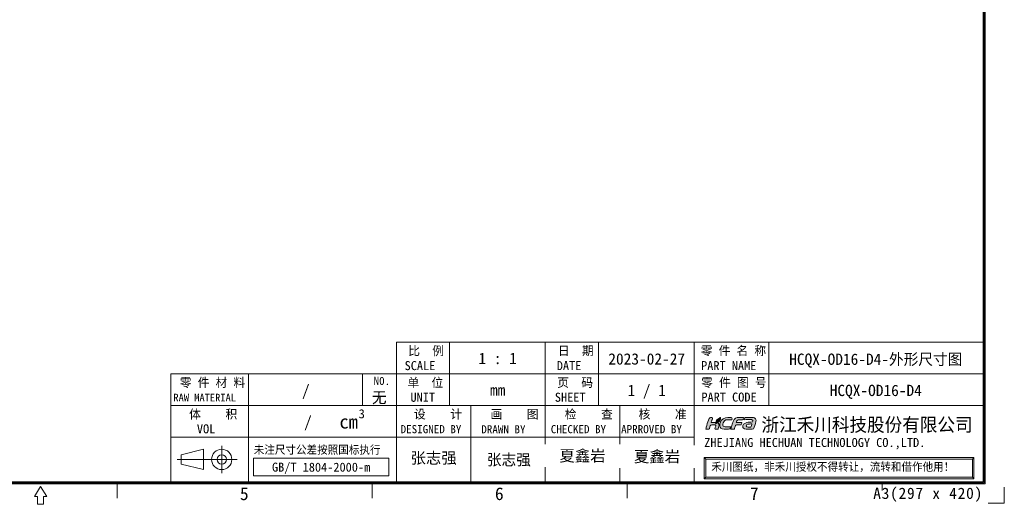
# Model space of a CAD drawing. Header units: millimetres. Extents: x 0 to 427, y 0 to 299.
# Tile 19 of 24: x 209 to 427, y 0 to 107. Entities that reach past the tile are written whole.
import ezdxf
from ezdxf.enums import TextEntityAlignment as Align

# ---------------------------------------------------------------- set-up
doc = ezdxf.new("R2010")
doc.units = ezdxf.units.MM
doc.header["$LTSCALE"] = 23.1
doc.header["$MEASUREMENT"] = 0
doc.layers.get('0').update_dxf_attribs({"lineweight": 18})
for name, color, linetype, lineweight in [('粗实线', 7, 'Continuous', 30), ('细实线层', 7, 'Continuous', 18), ('限高区域④', 3, 'Continuous', 18), ('限高区域⑤', 4, 'Continuous', 18)]:
    doc.layers.add(name, color=color, linetype=linetype, lineweight=lineweight)
doc.styles.add('鸿蒙CAD', font='txt')

# ---------------------------------------------------------------- blocks, each defined once
blk = doc.blocks.new('hcfa')
at = {"layer": '限高区域⑤'}
h = blk.add_hatch(color=164, dxfattribs=at)
edge = h.paths.add_edge_path(flags=0)
edge.add_spline(control_points=[(7.07, 2.36), (6.56, 2.36), (5.94, 2.45), (5.68, 1.95)], knot_values=[0, 0, 0, 0, 1.537659, 1.537659, 1.537659, 1.537659], weights=[1, 1, 1, 1], degree=3, periodic=0)
edge.add_spline(control_points=[(5.68, 1.95), (5.5, 1.6), (5.1, 0.37), (5.04, 0.05)], knot_values=[0, 0, 0, 0, 2.013709, 2.013709, 2.013709, 2.013709], weights=[1, 1, 1, 1], degree=3, periodic=0)
edge.add_line((5.04, 0.05), (5.05, 0))
edge.add_line((5.05, 0), (5.11, -0.03))
edge.add_line((5.11, -0.03), (5.37, -0.03))
edge.add_line((5.37, -0.03), (5.64, -0.03))
edge.add_spline(control_points=[(5.64, -0.03), (5.76, -0.03), (5.74, 0.02), (5.79, 0.22)], knot_values=[0, 0, 0, 0, 0.325713, 0.325713, 0.325713, 0.325713], weights=[1, 1, 1, 1], degree=3, periodic=0)
edge.add_spline(control_points=[(5.79, 0.22), (5.83, 0.33), (5.92, 0.77), (6.02, 0.82)], knot_values=[0, 0, 0, 0, 0.649887, 0.649887, 0.649887, 0.649887], weights=[1, 1, 1, 1], degree=3, periodic=0)
edge.add_spline(control_points=[(6.02, 0.82), (6.12, 0.94), (6.84, 0.81), (7.05, 0.86)], knot_values=[0, 0, 0, 0, 1.042012, 1.042012, 1.042012, 1.042012], weights=[1, 1, 1, 1], degree=3, periodic=0)
edge.add_spline(control_points=[(7.05, 0.86), (7.09, 0.87), (7.11, 0.89), (7.12, 0.92)], knot_values=[0, 0, 0, 0, 0.09894, 0.09894, 0.09894, 0.09894], weights=[1, 1, 1, 1], degree=3, periodic=0)
edge.add_spline(control_points=[(7.12, 0.92), (7.14, 0.97), (7.21, 1.14), (7.21, 1.2)], knot_values=[0, 0, 0, 0, 0.29547, 0.29547, 0.29547, 0.29547], weights=[1, 1, 1, 1], degree=3, periodic=0)
edge.add_spline(control_points=[(7.21, 1.2), (7.21, 1.24), (7.23, 1.29), (7.18, 1.3)], knot_values=[0, 0, 0, 0, 0.12492, 0.12492, 0.12492, 0.12492], weights=[1, 1, 1, 1], degree=3, periodic=0)
edge.add_spline(control_points=[(7.18, 1.3), (6.84, 1.38), (6.46, 1.35), (6.12, 1.32)], knot_values=[0, 0, 0, 0, 1.062134, 1.062134, 1.062134, 1.062134], weights=[1, 1, 1, 1], degree=3, periodic=0)
edge.add_spline(control_points=[(6.12, 1.32), (6.12, 1.37), (6.16, 1.49), (6.17, 1.54)], knot_values=[0, 0, 0, 0, 0.222512, 0.222512, 0.222512, 0.222512], weights=[1, 1, 1, 1], degree=3, periodic=0)
edge.add_line((6.17, 1.54), (6.24, 1.68))
edge.add_line((6.24, 1.68), (6.36, 1.79))
edge.add_line((6.36, 1.79), (6.51, 1.84))
edge.add_line((6.51, 1.84), (6.7, 1.86))
edge.add_line((6.7, 1.86), (6.94, 1.86))
edge.add_line((6.94, 1.86), (7.19, 1.86))
edge.add_spline(control_points=[(7.19, 1.86), (7.31, 1.86), (7.45, 1.84), (7.48, 1.91)], knot_values=[0, 0, 0, 0, 0.307412, 0.307412, 0.307412, 0.307412], weights=[1, 1, 1, 1], degree=3, periodic=0)
edge.add_spline(control_points=[(7.48, 1.91), (7.5, 1.96), (7.57, 2.13), (7.57, 2.19)], knot_values=[0, 0, 0, 0, 0.295458, 0.295458, 0.295458, 0.295458], weights=[1, 1, 1, 1], degree=3, periodic=0)
edge.add_spline(control_points=[(7.57, 2.19), (7.57, 2.25), (7.56, 2.29), (7.49, 2.32)], knot_values=[0, 0, 0, 0, 0.162305, 0.162305, 0.162305, 0.162305], weights=[1, 1, 1, 1], degree=3, periodic=0)
edge.add_spline(control_points=[(7.49, 2.32), (7.38, 2.36), (7.17, 2.36), (7.07, 2.36)], knot_values=[0, 0, 0, 0, 0.4222, 0.4222, 0.4222, 0.4222], weights=[1, 1, 1, 1], degree=3, periodic=0)
edge = h.paths.add_edge_path(flags=0)
edge.add_spline(control_points=[(3.72, 1.65), (4.08, 2.02), (4.83, 1.84), (5.23, 1.86)], knot_values=[0, 0, 0, 0, 1.564995, 1.564995, 1.564995, 1.564995], weights=[1, 1, 1, 1], degree=3, periodic=0)
edge.add_spline(control_points=[(5.23, 1.86), (5.27, 1.86), (5.31, 2.17), (5.2, 2.29)], knot_values=[0, 0, 0, 0, 0.452649, 0.452649, 0.452649, 0.452649], weights=[1, 1, 1, 1], degree=3, periodic=0)
edge.add_spline(control_points=[(5.2, 2.29), (5.15, 2.34), (5.05, 2.36), (4.95, 2.37)], knot_values=[0, 0, 0, 0, 0.26521, 0.26521, 0.26521, 0.26521], weights=[1, 1, 1, 1], degree=3, periodic=0)
edge.add_spline(control_points=[(4.95, 2.37), (4.27, 2.4), (3.51, 2.36), (3.08, 1.72)], knot_values=[0, 0, 0, 0, 2.081034, 2.081034, 2.081034, 2.081034], weights=[1, 1, 1, 1], degree=3, periodic=0)
edge.add_spline(control_points=[(3.08, 1.72), (2.87, 1.41), (2.66, 0.72), (2.88, 0.37)], knot_values=[0, 0, 0, 0, 1.416581, 1.416581, 1.416581, 1.416581], weights=[1, 1, 1, 1], degree=3, periodic=0)
edge.add_spline(control_points=[(2.88, 0.37), (2.95, 0.26), (3.06, 0.13), (3.25, 0.08)], knot_values=[0, 0, 0, 0, 0.485963, 0.485963, 0.485963, 0.485963], weights=[1, 1, 1, 1], degree=3, periodic=0)
edge.add_spline(control_points=[(3.25, 0.08), (3.71, -0.04), (4.59, -0.06), (4.85, 0.08)], knot_values=[0, 0, 0, 0, 1.622869, 1.622869, 1.622869, 1.622869], weights=[1, 1, 1, 1], degree=3, periodic=0)
edge.add_spline(control_points=[(4.85, 0.08), (4.96, 0.13), (5.03, 0.39), (5, 0.47)], knot_values=[0, 0, 0, 0, 0.439849, 0.439849, 0.439849, 0.439849], weights=[1, 1, 1, 1], degree=3, periodic=0)
edge.add_spline(control_points=[(5, 0.47), (4.99, 0.51), (4.61, 0.46), (4.52, 0.46)], knot_values=[0, 0, 0, 0, 0.489965, 0.489965, 0.489965, 0.489965], weights=[1, 1, 1, 1], degree=3, periodic=0)
edge.add_spline(control_points=[(4.52, 0.46), (4.29, 0.45), (3.89, 0.42), (3.69, 0.5)], knot_values=[0, 0, 0, 0, 0.834259, 0.834259, 0.834259, 0.834259], weights=[1, 1, 1, 1], degree=3, periodic=0)
edge.add_spline(control_points=[(3.69, 0.5), (3.51, 0.58), (3.39, 0.62), (3.39, 0.8)], knot_values=[0, 0, 0, 0, 0.459489, 0.459489, 0.459489, 0.459489], weights=[1, 1, 1, 1], degree=3, periodic=0)
edge.add_spline(control_points=[(3.39, 0.8), (3.39, 1.04), (3.54, 1.47), (3.72, 1.65)], knot_values=[0, 0, 0, 0, 0.925524, 0.925524, 0.925524, 0.925524], weights=[1, 1, 1, 1], degree=3, periodic=0)
edge = h.paths.add_edge_path(flags=0)
edge.add_spline(control_points=[(1.07, 1.31), (1.08, 1.43), (1.2, 1.78), (1.24, 1.9)], knot_values=[0, 0, 0, 0, 0.611736, 0.611736, 0.611736, 0.611736], weights=[1, 1, 1, 1], degree=3, periodic=0)
edge.add_spline(control_points=[(1.24, 1.9), (1.26, 1.97), (1.36, 2.23), (1.36, 2.28)], knot_values=[0, 0, 0, 0, 0.393712, 0.393712, 0.393712, 0.393712], weights=[1, 1, 1, 1], degree=3, periodic=0)
edge.add_spline(control_points=[(1.36, 2.28), (1.36, 2.39), (1.07, 2.39), (0.92, 2.35)], knot_values=[0, 0, 0, 0, 0.475712, 0.475712, 0.475712, 0.475712], weights=[1, 1, 1, 1], degree=3, periodic=0)
edge.add_spline(control_points=[(0.92, 2.35), (0.83, 2.31), (0.74, 2.24), (0.68, 2.17)], knot_values=[0, 0, 0, 0, 0.3056, 0.3056, 0.3056, 0.3056], weights=[1, 1, 1, 1], degree=3, periodic=0)
edge.add_spline(control_points=[(0.68, 2.17), (0.61, 2.08), (0.53, 1.93), (0.5, 1.82)], knot_values=[0, 0, 0, 0, 0.395977, 0.395977, 0.395977, 0.395977], weights=[1, 1, 1, 1], degree=3, periodic=0)
edge.add_spline(control_points=[(0.5, 1.82), (0.35, 1.34), (0.22, 0.86), (0.09, 0.38)], knot_values=[0, 0, 0, 0, 1.492002, 1.492002, 1.492002, 1.492002], weights=[1, 1, 1, 1], degree=3, periodic=0)
edge.add_spline(control_points=[(0.09, 0.38), (0.07, 0.32), (-0.01, 0.1), (-0.01, 0.05)], knot_values=[0, 0, 0, 0, 0.349975, 0.349975, 0.349975, 0.349975], weights=[1, 1, 1, 1], degree=3, periodic=0)
edge.add_line((-0.01, 0.05), (0, 0))
edge.add_line((0, 0), (0.06, -0.03))
edge.add_line((0.06, -0.03), (0.32, -0.03))
edge.add_line((0.32, -0.03), (0.59, -0.03))
edge.add_line((0.59, -0.03), (0.66, -0.01))
edge.add_line((0.66, -0.01), (0.7, 0.05))
edge.add_line((0.7, 0.05), (0.75, 0.22))
edge.add_line((0.75, 0.22), (0.82, 0.46))
edge.add_line((0.82, 0.46), (0.89, 0.69))
edge.add_spline(control_points=[(0.89, 0.69), (0.91, 0.76), (0.93, 0.77), (0.99, 0.8)], knot_values=[0, 0, 0, 0, 0.153682, 0.153682, 0.153682, 0.153682], weights=[1, 1, 1, 1], degree=3, periodic=0)
edge.add_spline(control_points=[(0.99, 0.8), (1.12, 0.86), (1.89, 0.9), (1.97, 0.81)], knot_values=[0, 0, 0, 0, 0.989394, 0.989394, 0.989394, 0.989394], weights=[1, 1, 1, 1], degree=3, periodic=0)
edge.add_spline(control_points=[(1.97, 0.81), (2.06, 0.7), (1.94, 0.45), (1.89, 0.3)], knot_values=[0, 0, 0, 0, 0.534984, 0.534984, 0.534984, 0.534984], weights=[1, 1, 1, 1], degree=3, periodic=0)
edge.add_line((1.89, 0.3), (1.83, 0.1))
edge.add_line((1.83, 0.1), (1.83, 0.01))
edge.add_line((1.83, 0.01), (1.86, -0.02))
edge.add_line((1.86, -0.02), (1.9, -0.03))
edge.add_line((1.9, -0.03), (2.14, -0.03))
edge.add_line((2.14, -0.03), (2.39, -0.03))
edge.add_spline(control_points=[(2.39, -0.03), (2.47, -0.03), (2.66, 0.65), (2.66, 0.77)], knot_values=[0, 0, 0, 0, 0.854359, 0.854359, 0.854359, 0.854359], weights=[1, 1, 1, 1], degree=3, periodic=0)
edge.add_spline(control_points=[(2.66, 0.77), (2.66, 0.98), (2.57, 1.1), (2.45, 1.19)], knot_values=[0, 0, 0, 0, 0.485363, 0.485363, 0.485363, 0.485363], weights=[1, 1, 1, 1], degree=3, periodic=0)
edge.add_spline(control_points=[(2.45, 1.19), (2.4, 1.22), (2.34, 1.25), (2.28, 1.27)], knot_values=[0, 0, 0, 0, 0.194624, 0.194624, 0.194624, 0.194624], weights=[1, 1, 1, 1], degree=3, periodic=0)
edge.add_spline(control_points=[(2.28, 1.27), (2.25, 1.27), (2.22, 1.27), (2.19, 1.26)], knot_values=[0, 0, 0, 0, 0.08842, 0.08842, 0.08842, 0.08842], weights=[1, 1, 1, 1], degree=3, periodic=0)
edge.add_spline(control_points=[(2.19, 1.26), (2.15, 1.09), (2.21, 1.14), (2.01, 1.05)], knot_values=[0, 0, 0, 0, 0.30703, 0.30703, 0.30703, 0.30703], weights=[1, 1, 1, 1], degree=3, periodic=0)
edge.add_spline(control_points=[(2.01, 1.05), (1.98, 1.04), (2, 1.04), (1.96, 1.03)], knot_values=[0, 0, 0, 0, 0.060036, 0.060036, 0.060036, 0.060036], weights=[1, 1, 1, 1], degree=3, periodic=0)
edge.add_spline(control_points=[(1.96, 1.03), (1.96, 1.1), (1.99, 1.22), (2.03, 1.33)], knot_values=[0, 0, 0, 0, 0.30846, 0.30846, 0.30846, 0.30846], weights=[1, 1, 1, 1], degree=3, periodic=0)
edge.add_spline(control_points=[(2.03, 1.33), (1.71, 1.37), (1.35, 1.32), (1.07, 1.31)], knot_values=[0, 0, 0, 0, 0.957715, 0.957715, 0.957715, 0.957715], weights=[1, 1, 1, 1], degree=3, periodic=0)
edge = h.paths.add_edge_path(flags=0)
edge.add_spline(control_points=[(9.76, 0.39), (9.93, 0.81), (10.07, 1.5), (10.1, 1.82)], knot_values=[0, 0, 0, 0, 1.476866, 1.476866, 1.476866, 1.476866], weights=[1, 1, 1, 1], degree=3, periodic=0)
edge.add_spline(control_points=[(10.1, 1.82), (10.09, 1.99), (10.01, 2.14), (9.78, 2.25)], knot_values=[0, 0, 0, 0, 0.565204, 0.565204, 0.565204, 0.565204], weights=[1, 1, 1, 1], degree=3, periodic=0)
edge.add_spline(control_points=[(9.78, 2.25), (9.53, 2.38), (9.13, 2.37), (8.82, 2.37)], knot_values=[0, 0, 0, 0, 0.980073, 0.980073, 0.980073, 0.980073], weights=[1, 1, 1, 1], degree=3, periodic=0)
edge.add_spline(control_points=[(8.82, 2.37), (8.55, 2.37), (8.28, 2.37), (8.04, 2.34)], knot_values=[0, 0, 0, 0, 0.776225, 0.776225, 0.776225, 0.776225], weights=[1, 1, 1, 1], degree=3, periodic=0)
edge.add_spline(control_points=[(8.04, 2.34), (7.98, 2.33), (7.9, 2.32), (7.86, 2.29)], knot_values=[0, 0, 0, 0, 0.194586, 0.194586, 0.194586, 0.194586], weights=[1, 1, 1, 1], degree=3, periodic=0)
edge.add_spline(control_points=[(7.86, 2.29), (7.79, 2.25), (7.73, 2), (7.71, 1.93)], knot_values=[0, 0, 0, 0, 0.401562, 0.401562, 0.401562, 0.401562], weights=[1, 1, 1, 1], degree=3, periodic=0)
edge.add_spline(control_points=[(7.71, 1.93), (7.7, 1.89), (7.68, 1.86), (7.72, 1.86)], knot_values=[0, 0, 0, 0, 0.087937, 0.087937, 0.087937, 0.087937], weights=[1, 1, 1, 1], degree=3, periodic=0)
edge.add_spline(control_points=[(7.72, 1.86), (8.06, 1.9), (9.44, 2.11), (9.44, 1.71)], knot_values=[0, 0, 0, 0, 1.829051, 1.829051, 1.829051, 1.829051], weights=[1, 1, 1, 1], degree=3, periodic=0)
edge.add_spline(control_points=[(9.44, 1.71), (9.44, 1.65), (9.43, 1.5), (9.4, 1.48)], knot_values=[0, 0, 0, 0, 0.229888, 0.229888, 0.229888, 0.229888], weights=[1, 1, 1, 1], degree=3, periodic=0)
edge.add_spline(control_points=[(9.4, 1.48), (9.39, 1.47), (9.38, 1.47), (9.36, 1.47)], knot_values=[0, 0, 0, 0, 0.043267, 0.043267, 0.043267, 0.043267], weights=[1, 1, 1, 1], degree=3, periodic=0)
edge.add_spline(control_points=[(9.36, 1.47), (8.99, 1.39), (8.61, 1.41), (8.23, 1.31)], knot_values=[0, 0, 0, 0, 1.144446, 1.144446, 1.144446, 1.144446], weights=[1, 1, 1, 1], degree=3, periodic=0)
edge.add_spline(control_points=[(8.23, 1.31), (8.05, 1.26), (7.85, 1.18), (7.71, 1.07)], knot_values=[0, 0, 0, 0, 0.580179, 0.580179, 0.580179, 0.580179], weights=[1, 1, 1, 1], degree=3, periodic=0)
edge.add_spline(control_points=[(7.71, 1.07), (7.64, 1.01), (7.57, 0.94), (7.52, 0.87)], knot_values=[0, 0, 0, 0, 0.273949, 0.273949, 0.273949, 0.273949], weights=[1, 1, 1, 1], degree=3, periodic=0)
edge.add_spline(control_points=[(7.52, 0.87), (7.44, 0.72), (7.38, 0.48), (7.47, 0.32)], knot_values=[0, 0, 0, 0, 0.568587, 0.568587, 0.568587, 0.568587], weights=[1, 1, 1, 1], degree=3, periodic=0)
edge.add_spline(control_points=[(7.47, 0.32), (7.5, 0.28), (7.53, 0.24), (7.57, 0.21)], knot_values=[0, 0, 0, 0, 0.150189, 0.150189, 0.150189, 0.150189], weights=[1, 1, 1, 1], degree=3, periodic=0)
edge.add_spline(control_points=[(7.57, 0.21), (7.78, -0.01), (8.48, -0.04), (8.78, -0.02)], knot_values=[0, 0, 0, 0, 1.257613, 1.257613, 1.257613, 1.257613], weights=[1, 1, 1, 1], degree=3, periodic=0)
edge.add_spline(control_points=[(8.78, -0.02), (8.82, -0.02), (8.85, -0.02), (8.96, -0.01)], knot_values=[0, 0, 0, 0, 0.175069, 0.175069, 0.175069, 0.175069], weights=[1, 1, 1, 1], degree=3, periodic=0)
edge.add_spline(control_points=[(8.96, -0.01), (8.96, -0.01), (8.95, -0.04), (8.95, -0.04)], knot_values=[0, 0, 0, 0, 0.027876, 0.027876, 0.027876, 0.027876], weights=[1, 1, 1, 1], degree=3, periodic=0)
edge.add_spline(control_points=[(8.95, -0.04), (8.95, -0.04), (8.95, -0.04), (8.96, -0.04)], knot_values=[0, 0, 0, 0, 0.003955, 0.003955, 0.003955, 0.003955], weights=[1, 1, 1, 1], degree=3, periodic=0)
edge.add_spline(control_points=[(8.96, -0.04), (9.17, -0.04), (9.51, -0.01), (9.57, 0.04)], knot_values=[0, 0, 0, 0, 0.620186, 0.620186, 0.620186, 0.620186], weights=[1, 1, 1, 1], degree=3, periodic=0)
edge.add_spline(control_points=[(9.57, 0.04), (9.64, 0.1), (9.72, 0.29), (9.76, 0.39)], knot_values=[0, 0, 0, 0, 0.400766, 0.400766, 0.400766, 0.400766], weights=[1, 1, 1, 1], degree=3, periodic=0)
edge = h.paths.add_edge_path(flags=0)
edge.add_spline(control_points=[(9.27, 1.06), (9.24, 0.91), (9.12, 0.54), (9.07, 0.41)], knot_values=[0, 0, 0, 0, 0.674769, 0.674769, 0.674769, 0.674769], weights=[1, 1, 1, 1], degree=3, periodic=0)
edge.add_spline(control_points=[(9.07, 0.41), (8.88, 0.41), (8.11, 0.36), (8.11, 0.65)], knot_values=[0, 0, 0, 0, 1.063898, 1.063898, 1.063898, 1.063898], weights=[1, 1, 1, 1], degree=3, periodic=0)
edge.add_spline(control_points=[(8.11, 0.65), (8.11, 0.76), (8.19, 0.85), (8.26, 0.9)], knot_values=[0, 0, 0, 0, 0.307152, 0.307152, 0.307152, 0.307152], weights=[1, 1, 1, 1], degree=3, periodic=0)
edge.add_spline(control_points=[(8.26, 0.9), (8.43, 1.01), (9.09, 1.06), (9.27, 1.06)], knot_values=[0, 0, 0, 0, 1.034719, 1.034719, 1.034719, 1.034719], weights=[1, 1, 1, 1], degree=3, periodic=0)
h = blk.add_hatch(color=82, dxfattribs=at)
edge = h.paths.add_edge_path(flags=0)
edge.add_spline(control_points=[(2.71, 1.97), (2.54, 1.64), (2.3, 1.69), (2.12, 1.4)], knot_values=[0, 0, 0, 0, 0.82939, 0.82939, 0.82939, 0.82939], weights=[1, 1, 1, 1], degree=3, periodic=0)
edge.add_spline(control_points=[(2.12, 1.4), (2.08, 1.35), (2.02, 1.18), (2.02, 1.11)], knot_values=[0, 0, 0, 0, 0.312404, 0.312404, 0.312404, 0.312404], weights=[1, 1, 1, 1], degree=3, periodic=0)
edge.add_spline(control_points=[(2.02, 1.11), (2.03, 1.11), (2.03, 1.11), (2.04, 1.12)], knot_values=[0, 0, 0, 0, 0.027389, 0.027389, 0.027389, 0.027389], weights=[1, 1, 1, 1], degree=3, periodic=0)
edge.add_spline(control_points=[(2.04, 1.12), (2.14, 1.16), (2.1, 1.13), (2.13, 1.24)], knot_values=[0, 0, 0, 0, 0.167444, 0.167444, 0.167444, 0.167444], weights=[1, 1, 1, 1], degree=3, periodic=0)
edge.add_spline(control_points=[(2.13, 1.24), (2.14, 1.27), (2.14, 1.28), (2.15, 1.31)], knot_values=[0, 0, 0, 0, 0.070921, 0.070921, 0.070921, 0.070921], weights=[1, 1, 1, 1], degree=3, periodic=0)
edge.add_spline(control_points=[(2.15, 1.31), (2.51, 1.32), (2.84, 1.56), (2.9, 1.92)], knot_values=[0, 0, 0, 0, 1.055102, 1.055102, 1.055102, 1.055102], weights=[1, 1, 1, 1], degree=3, periodic=0)
edge.add_spline(control_points=[(2.9, 1.92), (2.91, 1.98), (2.92, 2.04), (2.92, 2.11)], knot_values=[0, 0, 0, 0, 0.188525, 0.188525, 0.188525, 0.188525], weights=[1, 1, 1, 1], degree=3, periodic=0)
edge.add_spline(control_points=[(2.92, 2.11), (2.92, 2.11), (2.92, 2.25), (2.92, 2.25)], knot_values=[0, 0, 0, 0, 0.144713, 0.144713, 0.144713, 0.144713], weights=[1, 1, 1, 1], degree=3, periodic=0)
edge.add_spline(control_points=[(2.92, 2.25), (2.92, 2.29), (2.92, 2.32), (2.92, 2.37)], knot_values=[0, 0, 0, 0, 0.119576, 0.119576, 0.119576, 0.119576], weights=[1, 1, 1, 1], degree=3, periodic=0)
edge.add_spline(control_points=[(2.92, 2.37), (2.87, 2.37), (2.88, 2.33), (2.79, 2.25)], knot_values=[0, 0, 0, 0, 0.180649, 0.180649, 0.180649, 0.180649], weights=[1, 1, 1, 1], degree=3, periodic=0)
edge.add_spline(control_points=[(2.79, 2.25), (2.66, 2.14), (2.52, 2.13), (2.35, 2.01)], knot_values=[0, 0, 0, 0, 0.50668, 0.50668, 0.50668, 0.50668], weights=[1, 1, 1, 1], degree=3, periodic=0)
edge.add_spline(control_points=[(2.35, 2.01), (2.26, 1.95), (2.18, 1.87), (2.13, 1.77)], knot_values=[0, 0, 0, 0, 0.326484, 0.326484, 0.326484, 0.326484], weights=[1, 1, 1, 1], degree=3, periodic=0)
edge.add_spline(control_points=[(2.13, 1.77), (2.11, 1.72), (2.08, 1.67), (2.07, 1.6)], knot_values=[0, 0, 0, 0, 0.179769, 0.179769, 0.179769, 0.179769], weights=[1, 1, 1, 1], degree=3, periodic=0)
edge.add_spline(control_points=[(2.07, 1.6), (2.07, 1.59), (2.05, 1.39), (2.08, 1.39)], knot_values=[0, 0, 0, 0, 0.221687, 0.221687, 0.221687, 0.221687], weights=[1, 1, 1, 1], degree=3, periodic=0)
edge.add_spline(control_points=[(2.08, 1.39), (2.1, 1.46), (2.17, 1.57), (2.3, 1.65)], knot_values=[0, 0, 0, 0, 0.3504, 0.3504, 0.3504, 0.3504], weights=[1, 1, 1, 1], degree=3, periodic=0)
edge.add_spline(control_points=[(2.3, 1.65), (2.49, 1.77), (2.61, 1.83), (2.71, 1.97)], knot_values=[0, 0, 0, 0, 0.521681, 0.521681, 0.521681, 0.521681], weights=[1, 1, 1, 1], degree=3, periodic=0)
at = {"layer": '限高区域④', "color": 164}
for points, knots in [([(-0.01, 0.05), (-0.01, 0.02), (-0.01, -0.03), (0.06, -0.03), (0.06, -0.03), (0.06, -0.03), (0.59, -0.03), (0.59, -0.03), (0.59, -0.03), (0.71, -0.03), (0.72, 0.1), (0.75, 0.22), (0.75, 0.22), (0.75, 0.22), (0.89, 0.69), (0.89, 0.69), (0.89, 0.69), (0.91, 0.76), (0.93, 0.77), (0.99, 0.8), (0.99, 0.8), (1.12, 0.86), (1.89, 0.9), (1.97, 0.81), (1.97, 0.81), (2.06, 0.7), (1.94, 0.45), (1.89, 0.3), (1.89, 0.3), (1.87, 0.21), (1.75, -0.03), (1.9, -0.03), (1.9, -0.03), (1.9, -0.03), (2.39, -0.03), (2.39, -0.03), (2.39, -0.03), (2.47, -0.03), (2.66, 0.65), (2.66, 0.77), (2.66, 0.77), (2.66, 0.98), (2.57, 1.1), (2.45, 1.19), (2.45, 1.19), (2.4, 1.22), (2.34, 1.25), (2.28, 1.27), (2.28, 1.27), (2.25, 1.27), (2.22, 1.27), (2.19, 1.26), (2.19, 1.26), (2.15, 1.09), (2.21, 1.14), (2.01, 1.05), (2.01, 1.05), (1.98, 1.04), (2, 1.04), (1.96, 1.03), (1.96, 1.03), (1.96, 1.1), (1.99, 1.22), (2.03, 1.33), (2.03, 1.33), (1.71, 1.37), (1.35, 1.32), (1.07, 1.31), (1.07, 1.31), (1.08, 1.43), (1.2, 1.78), (1.24, 1.9), (1.24, 1.9), (1.26, 1.97), (1.36, 2.23), (1.36, 2.28), (1.36, 2.28), (1.36, 2.39), (1.07, 2.39), (0.92, 2.35), (0.92, 2.35), (0.83, 2.31), (0.74, 2.24), (0.68, 2.17), (0.68, 2.17), (0.61, 2.08), (0.53, 1.93), (0.5, 1.82), (0.5, 1.82), (0.35, 1.34), (0.22, 0.86), (0.09, 0.38), (0.09, 0.38), (0.07, 0.32), (-0.01, 0.1), (-0.01, 0.05)], [0, 0, 0, 0, 0.447956, 0.447956, 0.447956, 0.447956, 0.895911, 0.895911, 0.895911, 0.895911, 1.343867, 1.343867, 1.343867, 1.343867, 1.791822, 1.791822, 1.791822, 1.791822, 2.239778, 2.239778, 2.239778, 2.239778, 2.687733, 2.687733, 2.687733, 2.687733, 3.135689, 3.135689, 3.135689, 3.135689, 3.583645, 3.583645, 3.583645, 3.583645, 4.0316, 4.0316, 4.0316, 4.0316, 4.479556, 4.479556, 4.479556, 4.479556, 4.927511, 4.927511, 4.927511, 4.927511, 5.375467, 5.375467, 5.375467, 5.375467, 5.823423, 5.823423, 5.823423, 5.823423, 6.271378, 6.271378, 6.271378, 6.271378, 6.719334, 6.719334, 6.719334, 6.719334, 7.167289, 7.167289, 7.167289, 7.167289, 7.615245, 7.615245, 7.615245, 7.615245, 8.0632, 8.0632, 8.0632, 8.0632, 8.511156, 8.511156, 8.511156, 8.511156, 8.959112, 8.959112, 8.959112, 8.959112, 9.407067, 9.407067, 9.407067, 9.407067, 9.855023, 9.855023, 9.855023, 9.855023, 10.302978, 10.302978, 10.302978, 10.302978, 11.198889, 11.198889, 11.198889, 11.198889]), ([(2.88, 0.37), (2.95, 0.26), (3.06, 0.13), (3.25, 0.08), (3.25, 0.08), (3.71, -0.04), (4.59, -0.06), (4.85, 0.08), (4.85, 0.08), (4.96, 0.13), (5.03, 0.39), (5, 0.47), (5, 0.47), (4.99, 0.51), (4.61, 0.46), (4.52, 0.46), (4.52, 0.46), (4.29, 0.45), (3.89, 0.42), (3.69, 0.5), (3.69, 0.5), (3.51, 0.58), (3.39, 0.62), (3.39, 0.8), (3.39, 0.8), (3.39, 1.04), (3.54, 1.47), (3.72, 1.65), (3.72, 1.65), (4.08, 2.02), (4.83, 1.84), (5.23, 1.86), (5.23, 1.86), (5.27, 1.86), (5.31, 2.17), (5.2, 2.29), (5.2, 2.29), (5.15, 2.34), (5.05, 2.36), (4.95, 2.37), (4.95, 2.37), (4.27, 2.4), (3.51, 2.36), (3.08, 1.72), (3.08, 1.72), (2.87, 1.41), (2.66, 0.72), (2.88, 0.37)], [0, 0, 0, 0, 0.839975, 0.839975, 0.839975, 0.839975, 1.679949, 1.679949, 1.679949, 1.679949, 2.519924, 2.519924, 2.519924, 2.519924, 3.359898, 3.359898, 3.359898, 3.359898, 4.199873, 4.199873, 4.199873, 4.199873, 5.039847, 5.039847, 5.039847, 5.039847, 5.879822, 5.879822, 5.879822, 5.879822, 6.719796, 6.719796, 6.719796, 6.719796, 7.559771, 7.559771, 7.559771, 7.559771, 8.399745, 8.399745, 8.399745, 8.399745, 9.23972, 9.23972, 9.23972, 9.23972, 10.919669, 10.919669, 10.919669, 10.919669]), ([(5.04, 0.05), (5.04, 0.02), (5.04, -0.03), (5.11, -0.03), (5.11, -0.03), (5.11, -0.03), (5.64, -0.03), (5.64, -0.03), (5.64, -0.03), (5.76, -0.03), (5.74, 0.02), (5.79, 0.22), (5.79, 0.22), (5.83, 0.33), (5.92, 0.77), (6.02, 0.82), (6.02, 0.82), (6.12, 0.94), (6.84, 0.81), (7.05, 0.86), (7.05, 0.86), (7.09, 0.87), (7.11, 0.89), (7.12, 0.92), (7.12, 0.92), (7.14, 0.97), (7.21, 1.14), (7.21, 1.2), (7.21, 1.2), (7.21, 1.24), (7.23, 1.29), (7.18, 1.3), (7.18, 1.3), (6.84, 1.38), (6.46, 1.35), (6.12, 1.32), (6.12, 1.32), (6.12, 1.37), (6.16, 1.49), (6.17, 1.54), (6.17, 1.54), (6.24, 1.77), (6.43, 1.86), (6.7, 1.86), (6.7, 1.86), (6.7, 1.86), (7.19, 1.86), (7.19, 1.86), (7.19, 1.86), (7.31, 1.86), (7.45, 1.84), (7.48, 1.91), (7.48, 1.91), (7.5, 1.96), (7.57, 2.13), (7.57, 2.19), (7.57, 2.19), (7.57, 2.25), (7.56, 2.29), (7.49, 2.32), (7.49, 2.32), (7.38, 2.36), (7.17, 2.36), (7.07, 2.36), (7.07, 2.36), (6.56, 2.36), (5.94, 2.45), (5.68, 1.95), (5.68, 1.95), (5.5, 1.6), (5.1, 0.37), (5.04, 0.05)], [0, 0, 0, 0, 0.541079, 0.541079, 0.541079, 0.541079, 1.082157, 1.082157, 1.082157, 1.082157, 1.623236, 1.623236, 1.623236, 1.623236, 2.164314, 2.164314, 2.164314, 2.164314, 2.705393, 2.705393, 2.705393, 2.705393, 3.246471, 3.246471, 3.246471, 3.246471, 3.78755, 3.78755, 3.78755, 3.78755, 4.328628, 4.328628, 4.328628, 4.328628, 4.869707, 4.869707, 4.869707, 4.869707, 5.410785, 5.410785, 5.410785, 5.410785, 5.951864, 5.951864, 5.951864, 5.951864, 6.492942, 6.492942, 6.492942, 6.492942, 7.034021, 7.034021, 7.034021, 7.034021, 7.575099, 7.575099, 7.575099, 7.575099, 8.116178, 8.116178, 8.116178, 8.116178, 8.657256, 8.657256, 8.657256, 8.657256, 9.198335, 9.198335, 9.198335, 9.198335, 10.280492, 10.280492, 10.280492, 10.280492]), ([(10.1, 1.82), (10.07, 1.5), (9.93, 0.81), (9.76, 0.39), (9.76, 0.39), (9.72, 0.29), (9.64, 0.1), (9.57, 0.04), (9.57, 0.04), (9.51, -0.01), (9.17, -0.04), (8.96, -0.04), (8.96, -0.04), (8.95, -0.04), (8.95, -0.04), (8.95, -0.04), (8.95, -0.04), (8.95, -0.04), (8.96, -0.01), (8.96, -0.01), (8.96, -0.01), (8.85, -0.02), (8.82, -0.02), (8.78, -0.02), (8.78, -0.02), (8.48, -0.04), (7.78, -0.01), (7.57, 0.21), (7.57, 0.21), (7.53, 0.24), (7.5, 0.28), (7.47, 0.32), (7.47, 0.32), (7.38, 0.48), (7.44, 0.72), (7.52, 0.87), (7.52, 0.87), (7.57, 0.94), (7.64, 1.01), (7.71, 1.07), (7.71, 1.07), (7.85, 1.18), (8.05, 1.26), (8.23, 1.31), (8.23, 1.31), (8.61, 1.41), (8.99, 1.39), (9.36, 1.47), (9.36, 1.47), (9.38, 1.47), (9.39, 1.47), (9.4, 1.48), (9.4, 1.48), (9.43, 1.5), (9.44, 1.65), (9.44, 1.71), (9.44, 1.71), (9.44, 2.11), (8.06, 1.9), (7.72, 1.86), (7.72, 1.86), (7.68, 1.86), (7.7, 1.89), (7.71, 1.93), (7.71, 1.93), (7.73, 2), (7.79, 2.25), (7.86, 2.29), (7.86, 2.29), (7.9, 2.32), (7.98, 2.33), (8.04, 2.34), (8.04, 2.34), (8.28, 2.37), (8.55, 2.37), (8.82, 2.37), (8.82, 2.37), (9.13, 2.37), (9.53, 2.38), (9.78, 2.25), (9.78, 2.25), (10.01, 2.14), (10.09, 1.99), (10.1, 1.82)], [0, 0, 0, 0, 0.530859, 0.530859, 0.530859, 0.530859, 1.061719, 1.061719, 1.061719, 1.061719, 1.592578, 1.592578, 1.592578, 1.592578, 2.123437, 2.123437, 2.123437, 2.123437, 2.654297, 2.654297, 2.654297, 2.654297, 3.185156, 3.185156, 3.185156, 3.185156, 3.716015, 3.716015, 3.716015, 3.716015, 4.246875, 4.246875, 4.246875, 4.246875, 4.777734, 4.777734, 4.777734, 4.777734, 5.308593, 5.308593, 5.308593, 5.308593, 5.839453, 5.839453, 5.839453, 5.839453, 6.370312, 6.370312, 6.370312, 6.370312, 6.901171, 6.901171, 6.901171, 6.901171, 7.432031, 7.432031, 7.432031, 7.432031, 7.96289, 7.96289, 7.96289, 7.96289, 8.493749, 8.493749, 8.493749, 8.493749, 9.024609, 9.024609, 9.024609, 9.024609, 9.555468, 9.555468, 9.555468, 9.555468, 10.086327, 10.086327, 10.086327, 10.086327, 10.617187, 10.617187, 10.617187, 10.617187, 11.678906, 11.678906, 11.678906, 11.678906]), ([(9.07, 0.41), (8.88, 0.41), (8.11, 0.36), (8.11, 0.65), (8.11, 0.65), (8.11, 0.76), (8.19, 0.85), (8.26, 0.9), (8.26, 0.9), (8.43, 1.01), (9.09, 1.06), (9.27, 1.06), (9.27, 1.06), (9.24, 0.91), (9.12, 0.54), (9.07, 0.41)], [0, 0, 0, 0, 0.606721, 0.606721, 0.606721, 0.606721, 1.213442, 1.213442, 1.213442, 1.213442, 1.820163, 1.820163, 1.820163, 1.820163, 3.033606, 3.033606, 3.033606, 3.033606])]:
    blk.add_open_spline(points, degree=3, knots=knots, dxfattribs=at)
at = {"layer": '限高区域④', "color": 82}
blk.add_open_spline([(2.02, 1.11), (2.03, 1.11), (2.03, 1.11), (2.04, 1.12), (2.04, 1.12), (2.14, 1.16), (2.1, 1.13), (2.13, 1.24), (2.13, 1.24), (2.14, 1.27), (2.14, 1.28), (2.15, 1.31), (2.15, 1.31), (2.51, 1.32), (2.84, 1.56), (2.9, 1.92), (2.9, 1.92), (2.91, 1.98), (2.92, 2.04), (2.92, 2.11), (2.92, 2.11), (2.92, 2.11), (2.92, 2.25), (2.92, 2.25), (2.92, 2.25), (2.92, 2.29), (2.92, 2.32), (2.92, 2.37), (2.92, 2.37), (2.87, 2.37), (2.88, 2.33), (2.79, 2.25), (2.79, 2.25), (2.66, 2.14), (2.52, 2.13), (2.35, 2.01), (2.35, 2.01), (2.26, 1.95), (2.18, 1.87), (2.13, 1.77), (2.13, 1.77), (2.11, 1.72), (2.08, 1.67), (2.07, 1.6), (2.07, 1.6), (2.07, 1.59), (2.05, 1.39), (2.08, 1.39), (2.08, 1.39), (2.1, 1.46), (2.17, 1.57), (2.3, 1.65), (2.3, 1.65), (2.49, 1.77), (2.61, 1.83), (2.71, 1.97), (2.71, 1.97), (2.54, 1.64), (2.3, 1.69), (2.12, 1.4), (2.12, 1.4), (2.08, 1.35), (2.02, 1.18), (2.02, 1.11)], degree=3, knots=[0, 0, 0, 0, 0.303347, 0.303347, 0.303347, 0.303347, 0.606694, 0.606694, 0.606694, 0.606694, 0.910042, 0.910042, 0.910042, 0.910042, 1.213389, 1.213389, 1.213389, 1.213389, 1.516736, 1.516736, 1.516736, 1.516736, 1.820083, 1.820083, 1.820083, 1.820083, 2.12343, 2.12343, 2.12343, 2.12343, 2.426777, 2.426777, 2.426777, 2.426777, 2.730125, 2.730125, 2.730125, 2.730125, 3.033472, 3.033472, 3.033472, 3.033472, 3.336819, 3.336819, 3.336819, 3.336819, 3.640166, 3.640166, 3.640166, 3.640166, 3.943513, 3.943513, 3.943513, 3.943513, 4.24686, 4.24686, 4.24686, 4.24686, 4.550208, 4.550208, 4.550208, 4.550208, 5.156902, 5.156902, 5.156902, 5.156902], dxfattribs=at)
blk = doc.blocks.new('Plastic_A3')
at = {"layer": '细实线层'}
for p, q in [((647.81, 629.11), (647.81, 339.15)), ((648.03, 629.33), (648.03, 338.92)), ((648.26, 629.56), (648.26, 338.7)), ((647.81, 370.07), (517.81, 370.07)), ((517.81, 370.07), (517.81, 339.15)), ((529.6, 356.07), (529.6, 370.07)), ((550.81, 370.07), (550.81, 339.15)), ((562.6, 356.07), (562.6, 370.07)), ((583.81, 370.07), (583.81, 339.15)), ((600.31, 370.07), (600.31, 356.07)), ((647.81, 363.07), (467.84, 363.07)), ((467.84, 363.07), (467.84, 339.15)), ((485.08, 339.15), (485.08, 363.07)), ((510.31, 363.07), (510.31, 356.07)), ((647.81, 356.07), (467.84, 356.07)), ((534.31, 356.07), (534.31, 339.15)), ((567.31, 356.07), (567.31, 339.15)), ((583.81, 349.07), (467.84, 349.07)), ((479.11, 347.12), (479.11, 341.07)), ((470.16, 345.17), (475.04, 346.38)), ((470.16, 345.17), (470.16, 343.08)), ((475.04, 346.38), (475.04, 341.87)), ((469.26, 344.12), (482.51, 344.12)), ((470.16, 343.08), (475.04, 341.87)), ((586.34, 344.21), (585.99, 344.57)), ((645.78, 344.57), (645.43, 344.21)), ((648.26, 338.7), (229.71, 338.7)), ((648.03, 338.92), (229.93, 338.92)), ((647.81, 339.15), (230.16, 339.15)), ((438.98, 338.13), (437.63, 335.87)), ((440.34, 335.87), (438.98, 338.13)), ((455.93, 338.92), (455.93, 335.53)), ((512.43, 338.92), (512.43, 335.53)), ((568.93, 338.92), (568.93, 335.53)), ((585.99, 339.83), (586.34, 340.18)), ((625.43, 338.92), (625.43, 337.23)), ((645.78, 339.83), (645.43, 340.18)), ((652.5, 334.46), (652.5, 337.99)), ((437.63, 335.87), (438.3, 335.87)), ((438.3, 335.87), (438.3, 334.18)), ((438.3, 334.18), (439.66, 334.18)), ((439.66, 335.87), (440.34, 335.87)), ((439.66, 334.18), (439.66, 335.87)), ((652.5, 334.46), (648.96, 334.46))]:
    blk.add_line(p, q, dxfattribs=at)
for points in [[(486.17, 344.37), (516.17, 344.37), (516.17, 340.52), (486.17, 340.52)], [(585.99, 344.57), (645.78, 344.57), (645.78, 339.83), (585.99, 339.83)], [(586.34, 344.21), (645.43, 344.21), (645.43, 340.18), (586.34, 340.18)]]:
    blk.add_lwpolyline(points, close=True, dxfattribs=at)
for radius in [2.25, 1.04]:
    blk.add_circle((479.11, 344.12), radius, dxfattribs=at)
at = {"layer": '细实线层', "xscale": 1.1, "yscale": 1.1, "zscale": 1.1}
blk.add_blockref('hcfa', (586.38, 350.83), dxfattribs=at)
at = {"layer": '细实线层', "style": '鸿蒙CAD'}
for s, height, p in [('SCALE', 2, (519.63, 363.89)), ('DATE', 2, (553.35, 363.89)), ('N0.', 1.8, (512.76, 360.61)), ('UNIT', 2, (520.93, 356.89)), ('SHEET', 2, (552.92, 356.89)), ('3', 2, (509.46, 353.23)), ('浙江禾川科技股份有限公司', 3, (598.69, 350.31)), ('VOL', 2, (473.61, 349.89)), ('cm', 3, (505.2, 350.96)), ('未注尺寸公差按照国标执行', 1.8, (486.21, 345.36)), ('5', 2.82, (483.15, 335.11)), ('6', 2.82, (539.65, 335.11)), ('7', 2.82, (596.15, 335.11))]:
    blk.add_text(s, height=height, dxfattribs=at).set_placement(p)
for s, insert, char_height, width, attachment_point in [('比  例', (520.44, 366.97), 2, 9.1295, 7), ('日  期', (553.59, 366.97), 2, 11.0714, 7), ('零 件 名 称', (585.25, 366.97), 2, 22.0446, 7), ('PART NAME', (585.32, 363.89), 2, 19.0714, 7), ('零 件 材 料', (469.83, 359.93), 2, 22.0446, 7), ('单  位', (520.27, 359.93), 2, 9.7857, 7), ('页  码', (553.46, 359.93), 2, 9.3482, 7), ('零 件 图 号', (585.35, 359.93), 2, 21.9509, 7), ('RAW MATERIAL', (468.4, 356.96), 1.7, 22.3714, 7), ('PART CODE', (585.38, 356.89), 2, 18.4286, 7), ('体    积', (471.89, 352.93), 2, 16.9866, 7), ('设    计', (521.71, 352.93), 2, 16.7366, 7), ('画    图', (538.67, 352.93), 2, 16.1429, 7), ('检    查', (555.12, 352.93), 2, 16.9866, 7), ('核    准', (571.47, 352.93), 2, 16.7366, 7), ('DESIGNED BY', (518.74, 349.89), 1.8, 21.2143, 7), ('DRAWN BY', (536.62, 349.89), 1.8, 17.7857, 7), ('CHECKED BY', (552.02, 349.89), 1.8, 20.3571, 7), ('APRROVED BY ', (567.6, 349.89), 1.8, 23.7857, 7), ('ZHEJIANG HECHUAN TECHNOLOGY CO.,LTD.', (586.02, 346.35), 2, 83.0571, 7), ('禾川图纸，非禾川授权不得转让，流转和借作他用！', (587.59, 343.38), 1.8, 60.2172, 1), ('{\\T1.1;A3(297 x 420)}', (623.46, 337.87), 2.5, 26.2712, 1)]:
    blk.add_mtext(s, dxfattribs=dict(at, insert=insert, char_height=char_height, width=width, attachment_point=attachment_point))
for tag, p in [('V1.0', (231.67, 610.16)), ('XXXN', (538.26, 343))]:
    blk.add_attdef(tag, p, '', height=2.5, dxfattribs=at)
for tag, height, p in [('XXXE', 2.5, (540.24, 365.07)), ('XXXC', 2.5, (573.27, 365.07)), ('XXXA', 2.5, (624.03, 365.07)), ('XXXG', 2.5, (497.76, 358.07)), ('mm', 2.5, (540.24, 358.07)), ('XXXD', 2.5, (573.27, 358.07)), ('XXXB', 2.5, (624.03, 358.07)), ('XXXK', 2, (514.01, 357.04)), ('XXXM', 2.5, (501.13, 341.19))]:
    blk.add_attdef(tag, text='', height=height, dxfattribs=at).set_placement(p, align=Align.CENTER)
blk.add_attdef('XXXJ', text='', height=2.5, dxfattribs=at).set_placement((503.31, 352.09), align=Align.MIDDLE_RIGHT)

msp = doc.modelspace()

# ---------------------------------------------------------------- block references
at = {"layer": '细实线层'}
ref = msp.add_blockref('Plastic_A3', (-225.393, -334.482), dxfattribs=at)
ref.add_attrib('XXXA', 'HCQX-OD16-D4-外形尺寸图', dxfattribs={"layer": '粗实线', "height": 2.5, "style": '鸿蒙CAD'}).set_placement((398.633, 33.082), align=Align.TOP_CENTER)
ref.add_attrib('XXXB', 'HCQX-OD16-D4', dxfattribs={"layer": '粗实线', "height": 2.5, "style": '鸿蒙CAD'}).set_placement((398.633, 26.17), align=Align.TOP_CENTER)
ref.add_attrib('XXXC', '2023-02-27', dxfattribs={"layer": '粗实线', "height": 2.5, "style": '鸿蒙CAD'}).set_placement((347.875, 33.139), align=Align.TOP_CENTER)
ref.add_attrib('XXXD', '1 / 1', dxfattribs={"layer": '粗实线', "height": 2.5, "style": '鸿蒙CAD'}).set_placement((347.875, 26.169), align=Align.TOP_CENTER)
ref.add_attrib('mm', 'mm', dxfattribs={"layer": '粗实线', "height": 2.5, "style": '鸿蒙CAD'}).set_placement((314.851, 26.274), align=Align.TOP_CENTER)
ref.add_attrib('XXXE', '1 : 1', dxfattribs={"layer": '粗实线', "height": 2.5, "style": '鸿蒙CAD'}).set_placement((314.851, 33.253), align=Align.TOP_CENTER)
ref.add_attrib('XXXN', '张志强', dxfattribs={"layer": '粗实线', "height": 2.5, "style": '鸿蒙CAD'}).set_placement((312.462, 10.832), align=Align.TOP_LEFT)
ref.add_attrib('XXXK', '无', dxfattribs={"layer": '粗实线', "height": 2.5, "style": '鸿蒙CAD'}).set_placement((288.615, 24.608), align=Align.TOP_CENTER)
ref.add_attrib('XXXG', '/', dxfattribs={"layer": '粗实线', "height": 2.5, "style": '鸿蒙CAD'}).set_placement((272.364, 26.163), align=Align.TOP_CENTER)
ref.add_attrib('XXXJ', '/', dxfattribs={"layer": '粗实线', "height": 2.5, "style": '鸿蒙CAD'}).set_placement((273.671, 19.187), align=Align.TOP_RIGHT)
ref.add_attrib('XXXM', 'GB/T 1804-2000-m', dxfattribs={"layer": '粗实线', "height": 2, "style": '鸿蒙CAD'}).set_placement((275.736, 8.924), align=Align.TOP_CENTER)

# ---------------------------------------------------------------- texts
at = {"insert": (292.412, 11.218), "char_height": 2.5, "width": 16.5, "attachment_point": 1}
msp.add_mtext('\\pxqc;{\\fSimSun|b0|i0|c134|p0;张志强}', dxfattribs=at)

# ---------------------------------------------------------------- next in the draw order: texts
at = {"insert": (325.412, 11.694), "char_height": 2.5, "width": 16.5, "attachment_point": 1, "bg_fill": 2}
msp.add_mtext('\\pxqc;{\\fSimSun|b0|i0|c134|p0;夏鑫岩}', dxfattribs=at)

# ---------------------------------------------------------------- next in the draw order: texts
at = {"insert": (341.912, 11.517), "char_height": 2.5, "width": 16.5, "attachment_point": 1, "bg_fill": 2}
msp.add_mtext('\\pxqc;{\\fSimSun|b0|i0|c134|p0;夏鑫岩}', dxfattribs=at)

doc.saveas('drawing.dxf')
